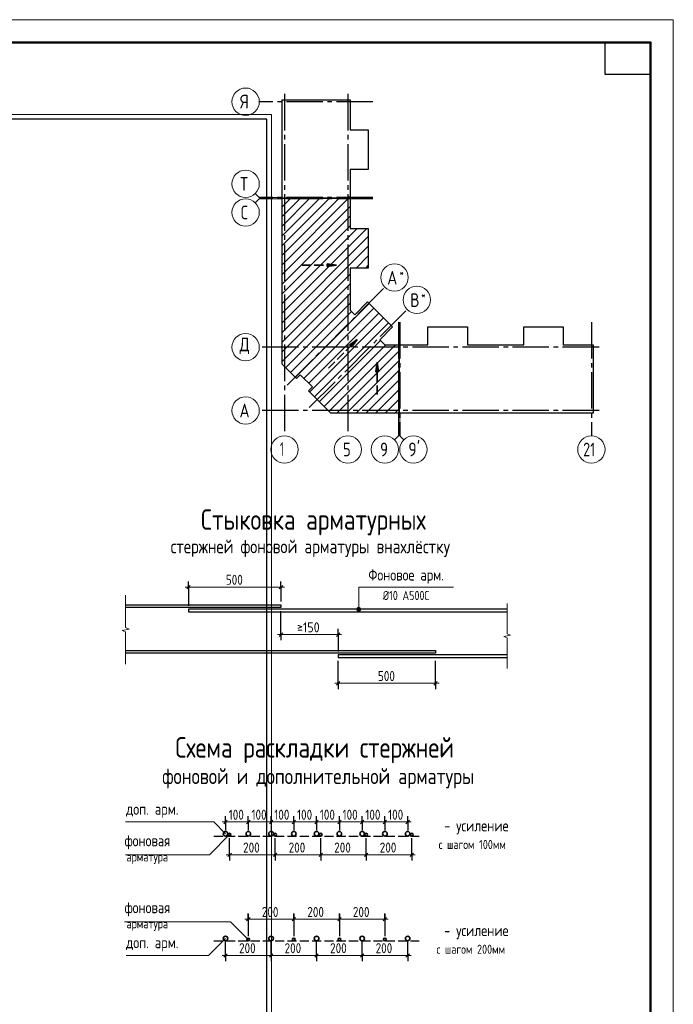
# Model space of a CAD drawing. Header units: millimetres. Extents: x 0 to 43617, y 0 to 59400.
# Tile 31 of 31: x 27647 to 42000, y 37793 to 59400. Entities that reach past the tile are written whole.
import ezdxf

# ---------------------------------------------------------------- set-up
doc = ezdxf.new("R2010")
doc.units = ezdxf.units.MM
doc.linetypes.add('______2', pattern=[270, 200, -70])
doc.linetypes.add('______5', pattern=[1100, 800, -100, 100, -100])
for name, color, linetype, lineweight in [('Standard', 7, 'Continuous', 25), ('Оси', 40, '______5', 18), ('Примечания', 7, 'Continuous', 25)]:
    doc.layers.add(name, color=color, linetype=linetype, lineweight=lineweight)
doc.styles.add('GOST 2.304-81', font='txt')
doc.styles.add('ISOCPEUR', font='txt')

msp = doc.modelspace()

# ---------------------------------------------------------------- hatches: boundary and pattern name
at = {"layer": 'Примечания', "linetype": 'Continuous', "lineweight": 35, "transparency": 33554687}
for points in [[(34397, 53981), (34607, 54011), (34397, 54041)], [(34931, 52213), (35058, 52383), (34888, 52256)], [(35529, 51673), (35499, 51883), (35469, 51673)]]:
    msp.add_hatch(color=7, dxfattribs=at).paths.add_polyline_path(points)
at = {"layer": 'Примечания', "linetype": 'Continuous', "lineweight": 13, "transparency": 33554687}
for points in [[(35047, 46463), (35137, 46463), (35131, 46485)], [(35047, 46463), (35131, 46485), (35053, 46485)], [(35053, 46440), (35137, 46463), (35047, 46463)], [(35053, 46485), (35131, 46485), (35115, 46502)], [(35053, 46485), (35115, 46502), (35070, 46502)], [(35053, 46440), (35131, 46440), (35137, 46463)], [(35070, 46502), (35115, 46502), (35092, 46508)], [(35070, 46424), (35131, 46440), (35053, 46440)], [(35070, 46424), (35115, 46424), (35131, 46440)], [(35115, 46424), (35070, 46424), (35092, 46418)]]:
    msp.add_hatch(color=7, dxfattribs=at).paths.add_polyline_path(points)

# ---------------------------------------------------------------- linework, layer by layer
at = {"layer": 'Standard', "color": 7, "linetype": 'Continuous', "lineweight": 13, "transparency": 33554687}
for p, q in [((32909, 55496), (32821, 55584)), ((32909, 55471), (32821, 55383)), ((32909, 55496), (33409, 55496)), ((32909, 55471), (33409, 55471)), ((35967, 50269), (35967, 50769)), ((35992, 50269), (35992, 50769)), ((35967, 50269), (35879, 50181)), ((35992, 50269), (36080, 50181))]:
    msp.add_line(p, q, dxfattribs=at)
at = {"layer": 'Standard', "color": 7, "linetype": 'Continuous', "lineweight": 35, "transparency": 33554687}
for p, q in [((33409, 54231), (34659, 55481)), ((33409, 54655), (34235, 55481)), ((33409, 55080), (33810, 55481)), ((33409, 54019), (34871, 55481)), ((33409, 54443), (34447, 55481)), ((33409, 54868), (34022, 55481)), ((33409, 55292), (33598, 55481)), ((33409, 53807), (34905, 55303)), ((33409, 53595), (34905, 55091)), ((33409, 53383), (34905, 54879)), ((33409, 52958), (35269, 54818)), ((33409, 53171), (35056, 54818)), ((33409, 52746), (35302, 54639)), ((33409, 52534), (35302, 54427)), ((35037, 53950), (35302, 54215)), ((33409, 52322), (34905, 53818)), ((35249, 53950), (35302, 54003)), ((33409, 52110), (34905, 53606)), ((33409, 51898), (34905, 53394)), ((33486, 51762), (34905, 53182)), ((33698, 51550), (35319, 53172)), ((33592, 51656), (34932, 52997)), ((33889, 51529), (35425, 53066)), ((33995, 51423), (35531, 52960)), ((34016, 51232), (35638, 52854)), ((34122, 51126), (35744, 52747)), ((34228, 51020), (35569, 52360)), ((34334, 50914), (35685, 52265)), ((34440, 50808), (35898, 52265)), ((34614, 50769), (35977, 52132)), ((34826, 50769), (35977, 51920)), ((35038, 50769), (35977, 51708)), ((35250, 50769), (35977, 51496)), ((35462, 50769), (35977, 51284)), ((35674, 50769), (35977, 51072)), ((35887, 50769), (35977, 50859))]:
    msp.add_line(p, q, dxfattribs=at)
at = {"layer": 'Standard', "color": 7, "linetype": 'Continuous', "lineweight": 13, "transparency": 33554687}
msp.add_lwpolyline([(0, 0), (42000, 0), (42000, 59400), (0, 59400), (0, 0)], close=True, dxfattribs=at)
at = {"layer": 'Standard', "color": 7, "linetype": 'Continuous', "lineweight": 18, "transparency": 33554687}
msp.add_lwpolyline([(42000, 59400), (0, 59400), (0, 0), (42000, 0), (42000, 59400)], dxfattribs=at)
at = {"layer": 'Standard', "color": 7, "linetype": 'Continuous', "lineweight": 13, "transparency": 33554687}
for points in [[(42000, 59400), (0, 59400), (0, 0), (42000, 0), (42000, 59400)], [(7674, 10380), (33074, 10380), (33074, 57220), (7674, 57220), (7674, 10380)]]:
    msp.add_lwpolyline(points, dxfattribs=at)
at = {"layer": 'Standard', "color": 7, "linetype": 'Continuous', "lineweight": 50, "transparency": 33554687}
msp.add_lwpolyline([(2000, 58900), (41500, 58900), (41500, 500), (2000, 500), (2000, 58900)], close=True, dxfattribs=at)
at = {"layer": 'Standard', "color": 7, "linetype": 'Continuous', "lineweight": 25, "transparency": 33554687}
msp.add_lwpolyline([(41500, 58900), (41500, 58200), (40500, 58200), (40500, 58900), (41500, 58900)], close=True, dxfattribs=at)
for points in [[(33409, 55486), (33409, 57643), (34905, 57643), (34905, 56982), (35302, 56982), (35302, 56114), (34905, 56114), (34905, 55486), (34887, 55486), (34887, 55506), (34872, 55506), (34872, 55486), (33409, 55486)], [(7394, 10100), (33074, 10100), (33074, 57220), (7394, 57220), (7394, 10100)], [(33409, 52026), (33409, 55481), (33547, 55481), (33547, 55461), (33562, 55461), (33562, 55481), (34905, 55481), (34905, 54818), (35302, 54818), (35302, 53950), (34905, 53950), (34905, 53024), (35003, 52926), (35284, 53207), (35833, 52658), (35552, 52377), (35664, 52265), (35977, 52265), (35977, 50769), (34479, 50769), (33991, 51257), (34076, 51342), (33808, 51610), (33723, 51525), (33409, 51839), (33409, 52026)], [(35982, 50769), (35982, 52232), (36002, 52232), (36002, 52247), (35982, 52247), (35982, 52265), (36610, 52265), (36610, 52662), (37478, 52662), (37478, 52265), (38096, 52265), (38714, 52265), (38714, 52662), (39582, 52662), (39582, 52265), (40243, 52265), (40243, 50769), (38096, 50769), (35982, 50769)]]:
    msp.add_lwpolyline(points, dxfattribs=at)
at = {"layer": 'Standard', "color": 254, "linetype": 'Continuous', "lineweight": 18, "true_color": 0xc4c4ff, "transparency": 33554687}
msp.add_lwpolyline([(7294, 10000), (33174, 10000), (33174, 57320), (7294, 57320), (7294, 10000)], dxfattribs=at)
at = {"layer": 'Оси', "color": 8, "linetype": '______5', "lineweight": -3, "transparency": 33554687}
for p, q in [((33462, 57770), (33462, 50269)), ((34852, 57770), (34852, 50269)), ((35405, 57600), (32909, 57600)), ((35405, 55496), (32909, 55496)), ((35405, 55471), (32909, 55471)), ((33517, 51381), (35667, 53531)), ((34007, 50891), (36157, 53041)), ((35967, 52765), (35967, 50269)), ((35992, 52765), (35992, 50269)), ((40200, 52765), (40200, 50269)), ((40370, 52212), (32909, 52212)), ((40370, 52212), (32909, 52212)), ((40370, 50822), (32909, 50822))]:
    msp.add_line(p, q, dxfattribs=at)
at = {"layer": 'Оси', "color": 7, "linetype": 'Continuous', "lineweight": 13, "transparency": 33554687}
for centre in [(32609, 57600), (32609, 55796), (32609, 55171), (35879, 53743), (36369, 53253), (32609, 52212), (32609, 52212), (32609, 50822), (33462, 49969), (34852, 49969), (35667, 49969), (36292, 49969), (40200, 49969)]:
    msp.add_circle(centre, 300, dxfattribs=at)
at = {"layer": 'Примечания', "color": 7, "linetype": 'Continuous', "lineweight": 35, "transparency": 33554687}
for p, q in [((34607, 54011), (34397, 54041)), ((34397, 54041), (34397, 53981)), ((34397, 54011), (34382, 54011)), ((34397, 53981), (34607, 54011)), ((34607, 54011), (34607, 54011)), ((34607, 54011), (34607, 54011)), ((34607, 54011), (34607, 54011)), ((35058, 52383), (34888, 52256)), ((34931, 52213), (35058, 52383)), ((35058, 52383), (35058, 52383)), ((35058, 52383), (35058, 52383)), ((35058, 52383), (35058, 52383)), ((34888, 52256), (34931, 52213)), ((34910, 52235), (34899, 52224)), ((35499, 51883), (35469, 51673)), ((35499, 51883), (35499, 51883)), ((35499, 51883), (35499, 51883)), ((35499, 51883), (35499, 51883)), ((35529, 51673), (35499, 51883)), ((35469, 51673), (35529, 51673)), ((35499, 51673), (35499, 51658))]:
    msp.add_line(p, q, dxfattribs=at)
at = {"layer": 'Примечания', "color": 7, "linetype": '______2', "lineweight": 35, "transparency": 33554687}
for p, q in [((33847, 54011), (34607, 54011)), ((34429, 51754), (35058, 52383)), ((35499, 51173), (35499, 51883))]:
    msp.add_line(p, q, dxfattribs=at)
at = {"layer": 'Примечания', "color": 7, "linetype": 'Continuous', "lineweight": 13, "transparency": 33554687}
for p, q in [((31355, 46949), (31280, 46949)), ((31355, 46949), (33385, 46949)), ((33385, 46949), (33460, 46949)), ((29973, 46770), (29973, 46060)), ((35047, 46463), (35047, 46463)), ((35092, 46508), (35092, 46508)), ((35137, 46463), (35137, 46463)), ((38351, 46590), (38351, 45920)), ((35092, 46418), (35092, 46418)), ((30048, 46029), (29898, 45999)), ((29973, 46060), (30048, 46029)), ((29898, 45999), (29973, 45969)), ((29973, 45969), (29973, 45258)), ((33385, 45906), (33310, 45906)), ((33385, 45906), (34640, 45906)), ((34640, 45906), (34715, 45906)), ((38426, 45891), (38276, 45862)), ((38276, 45862), (38351, 45834)), ((38351, 45920), (38426, 45891)), ((38351, 45834), (38351, 45163)), ((29973, 45258), (29973, 45258)), ((38351, 45163), (38351, 45163)), ((34640, 44837), (34565, 44837)), ((34640, 44837), (36780, 44837)), ((36780, 44837), (36855, 44837)), ((32167, 41794), (32092, 41794)), ((32167, 41794), (32667, 41794)), ((32667, 41794), (33167, 41794)), ((33167, 41794), (33667, 41794)), ((33667, 41794), (34167, 41794)), ((34167, 41794), (34667, 41794)), ((34667, 41794), (35167, 41794)), ((35167, 41794), (35667, 41794)), ((35667, 41794), (36167, 41794)), ((36167, 41794), (36242, 41794)), ((32257, 41073), (32182, 41073)), ((32257, 41073), (33257, 41073)), ((33257, 41073), (34257, 41073)), ((34257, 41073), (35257, 41073)), ((35257, 41073), (36257, 41073)), ((36257, 41073), (36332, 41073)), ((32667, 39659), (32592, 39659)), ((32667, 39659), (33667, 39659)), ((33667, 39659), (34667, 39659)), ((34667, 39659), (35667, 39659)), ((35667, 39659), (35742, 39659)), ((32167, 38865), (32092, 38865)), ((32167, 38865), (33167, 38865)), ((33167, 38865), (34167, 38865)), ((34167, 38865), (35167, 38865)), ((35167, 38865), (36167, 38865)), ((36167, 38865), (36242, 38865))]:
    msp.add_line(p, q, dxfattribs=at)
at = {"layer": 'Примечания', "color": 7, "linetype": 'Continuous', "lineweight": 25, "transparency": 33554687}
for p, q in [((31317, 46911), (31392, 46986)), ((33347, 46911), (33422, 46986)), ((33347, 45868), (33422, 45943)), ((34602, 45868), (34677, 45943)), ((34602, 44799), (34677, 44874)), ((36742, 44799), (36817, 44874)), ((32130, 41756), (32205, 41831)), ((32630, 41756), (32705, 41831)), ((33130, 41756), (33205, 41831)), ((33630, 41756), (33705, 41831)), ((34130, 41756), (34205, 41831)), ((34630, 41756), (34705, 41831)), ((35130, 41756), (35205, 41831)), ((35630, 41756), (35705, 41831)), ((36130, 41756), (36205, 41831)), ((32220, 41036), (32295, 41111)), ((33220, 41036), (33295, 41111)), ((34220, 41036), (34295, 41111)), ((35220, 41036), (35295, 41111)), ((36220, 41036), (36295, 41111)), ((32630, 39622), (32705, 39697)), ((33630, 39622), (33705, 39697)), ((34630, 39622), (34705, 39697)), ((35630, 39622), (35705, 39697)), ((32130, 38827), (32205, 38902)), ((33130, 38827), (33205, 38902)), ((34130, 38827), (34205, 38902)), ((35130, 38827), (35205, 38902)), ((36130, 38827), (36205, 38902))]:
    msp.add_line(p, q, dxfattribs=at)
at = {"layer": 'Примечания', "color": 253, "linetype": 'Continuous', "lineweight": -3, "true_color": 0xa0a0a0, "transparency": 33554687}
for p, q in [((31355, 46949), (31355, 47074)), ((31355, 46949), (31355, 46824)), ((31355, 46949), (31355, 46538)), ((33385, 46949), (33385, 47074)), ((33385, 46949), (33385, 46824)), ((33385, 46949), (33385, 46633)), ((33385, 45906), (33385, 46423)), ((33385, 45906), (33385, 46031)), ((34640, 45906), (34640, 46031)), ((33385, 45906), (33385, 45781)), ((34640, 45906), (34640, 45781)), ((34640, 45906), (34640, 45538)), ((34640, 44837), (34640, 45328)), ((36780, 44837), (36780, 45328)), ((34640, 44837), (34640, 44962)), ((36780, 44837), (36780, 44962)), ((34640, 44837), (34640, 44712)), ((36780, 44837), (36780, 44712)), ((32167, 41794), (32167, 41919)), ((32667, 41794), (32667, 41919)), ((33167, 41794), (33167, 41919)), ((33667, 41794), (33667, 41919)), ((34167, 41794), (34167, 41919)), ((34667, 41794), (34667, 41919)), ((35167, 41794), (35167, 41919)), ((35667, 41794), (35667, 41919)), ((36167, 41794), (36167, 41919)), ((32167, 41794), (32167, 41669)), ((32167, 41794), (32167, 41611)), ((32667, 41794), (32667, 41669)), ((32667, 41794), (32667, 41611)), ((33167, 41794), (33167, 41669)), ((33167, 41794), (33167, 41611)), ((33667, 41794), (33667, 41669)), ((33667, 41794), (33667, 41611)), ((34167, 41794), (34167, 41669)), ((34167, 41794), (34167, 41611)), ((34667, 41794), (34667, 41669)), ((34667, 41794), (34667, 41611)), ((35167, 41794), (35167, 41669)), ((35167, 41794), (35167, 41611)), ((35667, 41794), (35667, 41669)), ((35667, 41794), (35667, 41611)), ((36167, 41794), (36167, 41669)), ((36167, 41794), (36167, 41611)), ((32257, 41073), (32257, 41441)), ((36257, 41073), (36257, 41441)), ((32257, 41073), (32257, 41198)), ((32257, 41073), (32257, 40948)), ((33257, 41073), (33257, 41198)), ((33257, 41073), (33257, 40948)), ((34257, 41073), (34257, 41198)), ((34257, 41073), (34257, 40948)), ((35257, 41073), (35257, 41198)), ((35257, 41073), (35257, 40948)), ((36257, 41073), (36257, 41198)), ((36257, 41073), (36257, 40948)), ((32667, 39659), (32667, 39784)), ((32667, 39778), (32667, 39317)), ((33667, 39659), (33667, 39784)), ((33667, 39778), (33667, 39317)), ((34667, 39659), (34667, 39784)), ((34667, 39778), (34667, 39317)), ((35667, 39659), (35667, 39784)), ((35667, 39778), (35667, 39317)), ((32667, 39659), (32667, 39534)), ((32667, 39659), (32667, 39292)), ((33667, 39659), (33667, 39534)), ((33667, 39659), (33667, 39292)), ((34667, 39659), (34667, 39534)), ((34667, 39659), (34667, 39292)), ((35667, 39659), (35667, 39534)), ((35667, 39659), (35667, 39292)), ((32167, 38865), (32167, 39162)), ((36167, 38865), (36167, 39162)), ((32167, 38865), (32167, 38990)), ((33167, 38865), (33167, 38990)), ((34167, 38865), (34167, 38990)), ((35167, 38865), (35167, 38990)), ((36167, 38865), (36167, 38990)), ((32167, 38865), (32167, 38740)), ((33167, 38865), (33167, 38740)), ((34167, 38865), (34167, 38740)), ((35167, 38865), (35167, 38740)), ((36167, 38865), (36167, 38740))]:
    msp.add_line(p, q, dxfattribs=at)
at = {"layer": 'Примечания', "color": 8, "linetype": '______2', "lineweight": -3, "true_color": 0x737373, "transparency": 33554687}
for p, q in [((31907, 41486), (36417, 41486)), ((31907, 39187), (36417, 39187))]:
    msp.add_line(p, q, dxfattribs=at)
at = {"layer": 'Примечания', "color": 7, "linetype": 'Continuous', "lineweight": 13, "transparency": 33554687}
for points in [[(35092, 46463), (35092, 46949), (37170, 46949)], [(29973, 41794), (31909, 41794), (32167, 41536)], [(32257, 41516), (31815, 41073), (29973, 41073)], [(32667, 39217), (32279, 39605), (29950, 39605)], [(32167, 39237), (31795, 38865), (29982, 38865)]]:
    msp.add_lwpolyline(points, dxfattribs=at)
at = {"layer": 'Примечания', "color": 7, "linetype": 'Continuous', "lineweight": 25, "transparency": 33554687}
for points in [[(29973, 46558), (33385, 46558), (33385, 46498), (29973, 46498)], [(38351, 46463), (31355, 46463), (31355, 46403), (38351, 46403)], [(29973, 45558), (36780, 45558), (36780, 45498), (29973, 45498)], [(38351, 45463), (34640, 45463), (34640, 45403), (38351, 45403)]]:
    msp.add_lwpolyline(points, dxfattribs=at)
at = {"layer": 'Примечания', "color": 253, "linetype": 'Continuous', "lineweight": -3, "true_color": 0xa0a0a0, "transparency": 33554687}
for points in [[(33257, 41073), (33257, 41090), (33257, 41090), (33257, 41090), (33257, 41090), (33257, 41090), (33257, 41090), (33257, 41441)], [(34257, 41073), (34257, 41090), (34257, 41090), (34257, 41090), (34257, 41090), (34257, 41441)], [(35257, 41073), (35257, 41090), (35257, 41090), (35257, 41441)], [(33167, 38865), (33167, 38882), (33167, 38882), (33167, 38882), (33167, 38882), (33167, 38882), (33167, 38882), (33167, 39162)], [(34167, 38865), (34167, 38882), (34167, 38882), (34167, 38882), (34167, 38882), (34167, 39162)], [(35167, 38865), (35167, 38882), (35167, 38882), (35167, 39162)]]:
    msp.add_lwpolyline(points, dxfattribs=at)
at = {"layer": 'Примечания', "color": 7, "linetype": 'Continuous', "lineweight": 13, "transparency": 33554687}
msp.add_circle((35092, 46463), 45, dxfattribs=at)
at = {"layer": 'Примечания', "color": 7, "linetype": 'Continuous', "lineweight": 35, "transparency": 33554687}
for centre, radius in [((32167, 41536), 50), ((32257, 41516), 30), ((32667, 41536), 50), ((33167, 41536), 50), ((33257, 41516), 30), ((33667, 41536), 50), ((34167, 41536), 50), ((34257, 41516), 30), ((34667, 41536), 50), ((35167, 41536), 50), ((35257, 41516), 30), ((35667, 41536), 50), ((36167, 41536), 50), ((36257, 41516), 30), ((32167, 39237), 50), ((32667, 39217), 30), ((33167, 39237), 50), ((33667, 39217), 30), ((34167, 39237), 50), ((34667, 39217), 30), ((35167, 39237), 50), ((35667, 39217), 30), ((36167, 39237), 50)]:
    msp.add_circle(centre, radius, dxfattribs=at)

# ---------------------------------------------------------------- texts
at = {"layer": 'Standard', "color": 7, "linetype": 'Continuous', "lineweight": 25, "transparency": 33554687, "insert": (40020, 49819), "char_height": 300, "width": 472.27, "attachment_point": 7, "style": 'ISOCPEUR'}
msp.add_mtext('\\W0.75;21', dxfattribs=at)
at = {"layer": 'Оси', "color": 7, "linetype": 'Continuous', "lineweight": 25, "transparency": 33554687, "attachment_point": 7, "style": 'ISOCPEUR'}
for s, insert, char_height, width in [('\\W0.80;Я', (32489, 57450), 300, 359.84), ('\\W0.80;Т', (32489, 55646), 300, 359.84), ('\\W0.78;С', (32504, 55021), 300, 326.41), ('\\W0.82;А', (35718, 53586), 300, 392.65), ('\\W0.80;*', (35988, 53761), 180, 215.89), ('\\W0.80;В', (36223, 53096), 300, 359.83), ('\\W0.80;*', (36463, 53271), 180, 215.89), ('\\W0.82;Д', (32474, 52062), 300, 392.64), ('\\W0.82;А', (32474, 50672), 300, 392.64), ('\\W0.56;1', (33362, 49829), 300, 233.32), ("\\W0.84;9'", (36180, 49819), 300, 440.64), ('\\W0.78;5', (34747, 49819), 300, 326.41), ('\\W0.78;9', (35562, 49819), 300, 326.41)]:
    msp.add_mtext(s, dxfattribs=dict(at, insert=insert, char_height=char_height, width=width))
at = {"layer": 'Примечания', "color": 7, "linetype": 'Continuous', "lineweight": 50, "transparency": 33554687, "attachment_point": 7, "style": 'GOST 2.304-81'}
for s, insert, char_height, width in [('Стыковка\\~арматурных', (31627, 48084), 450, 5309.45), ('стержней\\~фоновой\\~арматуры\\~внахлёстку', (30963, 47609), 300, 6502.98), ('Схема\\~раскладки\\~стержней', (31065, 43084), 450, 6428.76), ('фоновой\\~и\\~дополнительной\\~арматуры', (30776, 42530), 350, 6865.69)]:
    msp.add_mtext(s, dxfattribs=dict(at, insert=insert, char_height=char_height, width=width))
at = {"layer": 'Примечания', "color": 7, "linetype": 'Continuous', "lineweight": 25, "transparency": 33554687, "attachment_point": 7}
for s, insert, char_height, width, style in [('Фоновое\\~арм.', (35303, 47024), 250, 1812.6, 'GOST 2.304-81'), ('500', (32174, 46999), 220, 516.39, 'GOST 2.304-81'), ('Ø10\\~А500С', (35620, 46664), 200, 1153.95, 'GOST 2.304-81'), ('\\W0.87;≥150', (33737, 45956), 220, 666.9, 'ISOCPEUR'), ('500', (35514, 44887), 220, 516.4, 'GOST 2.304-81'), ('доп.\\~арм.', (29982, 41885), 250, 1208.65, 'GOST 2.304-81'), ('100', (32237, 41844), 220, 485.09, 'GOST 2.304-81'), ('100', (32737, 41844), 220, 485.09, 'GOST 2.304-81'), ('100', (33237, 41844), 220, 485.09, 'GOST 2.304-81'), ('100', (33737, 41844), 220, 485.09, 'GOST 2.304-81'), ('100', (34237, 41844), 220, 485.09, 'GOST 2.304-81'), ('100', (34737, 41844), 220, 485.09, 'GOST 2.304-81'), ('100', (35237, 41844), 220, 485.09, 'GOST 2.304-81'), ('100', (35737, 41844), 220, 485.09, 'GOST 2.304-81'), ('-\\~усиление', (36967, 41520), 250, 1510.8, 'GOST 2.304-81'), ('фоновая', (29950, 41193), 250, 1173.25, 'GOST 2.304-81'), ('200', (32554, 41123), 220, 531.96, 'GOST 2.304-81'), ('200', (33554, 41123), 220, 531.96, 'GOST 2.304-81'), ('200', (34554, 41123), 220, 531.96, 'GOST 2.304-81'), ('200', (35554, 41123), 220, 531.96, 'GOST 2.304-81'), ('с\\~шагом\\~100мм', (36847, 41200), 200, 1606.26, 'GOST 2.304-81'), ('арматура', (29992, 40873), 200, 1066.47, 'GOST 2.304-81'), ('фоновая', (29950, 39725), 250, 1173.25, 'GOST 2.304-81'), ('200', (32964, 39709), 220, 531.97, 'GOST 2.304-81'), ('200', (33964, 39709), 220, 531.97, 'GOST 2.304-81'), ('200', (34964, 39709), 220, 531.97, 'GOST 2.304-81'), ('арматура', (29992, 39405), 200, 1066.47, 'GOST 2.304-81'), ('-\\~усиление', (36967, 39221), 250, 1510.8, 'GOST 2.304-81'), ('доп.\\~арм.', (29982, 38956), 250, 1208.65, 'GOST 2.304-81'), ('200', (32464, 38915), 220, 531.97, 'GOST 2.304-81'), ('200', (33464, 38915), 220, 531.97, 'GOST 2.304-81'), ('200', (34464, 38915), 220, 531.97, 'GOST 2.304-81'), ('200', (35464, 38915), 220, 531.97, 'GOST 2.304-81'), ('с\\~шагом\\~200мм', (36801, 38901), 200, 1648.89, 'GOST 2.304-81')]:
    msp.add_mtext(s, dxfattribs=dict(at, insert=insert, char_height=char_height, width=width, style=style))

doc.saveas('drawing.dxf')
